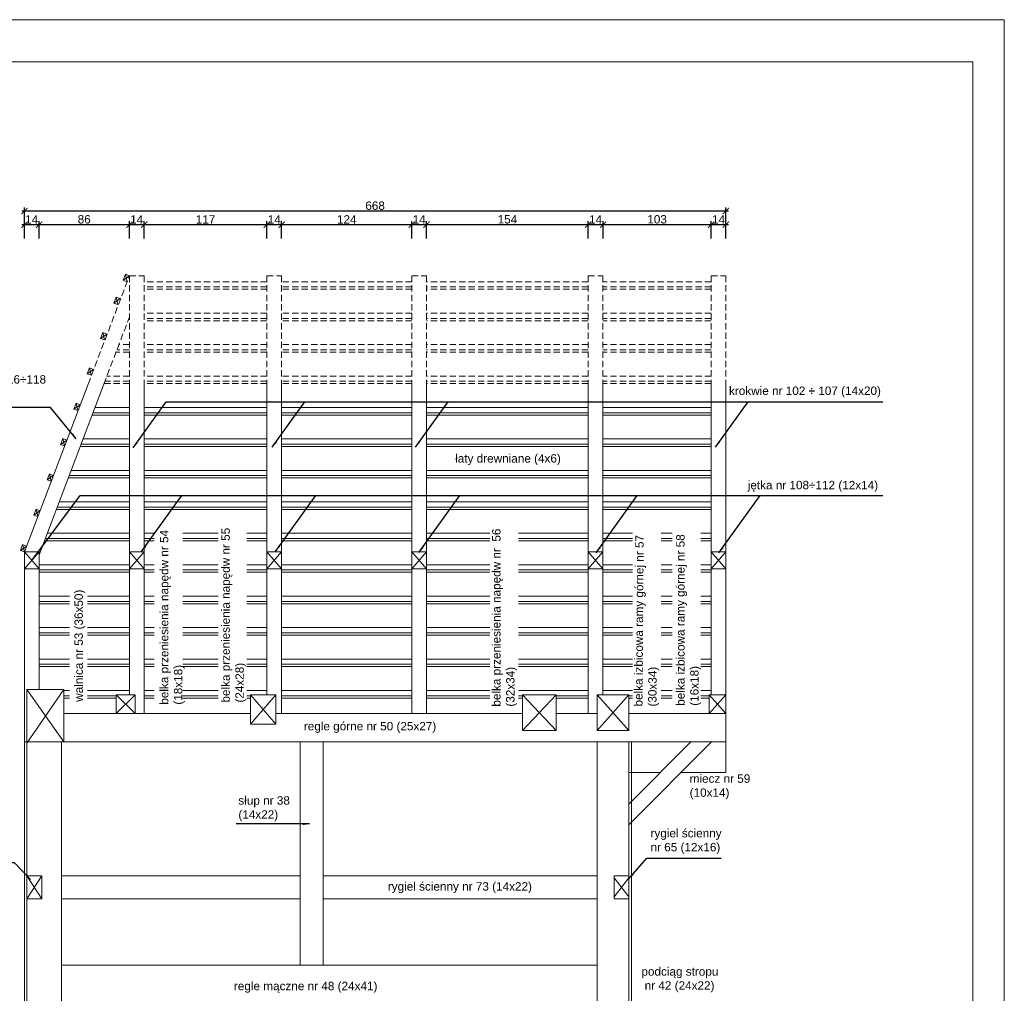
# Model space of a CAD drawing. Header units: millimetres. Extents: x -80660 to 263001, y 590205 to 619905.
# Tile 40 of 64: x 105695 to 115070, y 610629 to 619905. Entities that reach past the tile are written whole.
import ezdxf

# ---------------------------------------------------------------- set-up
doc = ezdxf.new("R2010")
doc.units = ezdxf.units.MM
doc.linetypes.add('DASHEDX2', pattern=[1.5, 1, -0.5])
doc.layers.add('l.c.9', color=3, linetype='Continuous', lineweight=9)
doc.layers.add('l.k.k. 5', color=4, linetype='DASHEDX2', lineweight=5)
doc.styles.add('styl1', font='arial.ttf')
doc.dimstyles.new('stefan', dxfattribs={"dimtxt": 80, "dimasz": 60, "dimexe": 35, "dimexo": 0, "dimgap": 10, "dimtad": 1, "dimdec": 1, "dimlfac": 0.1, "dimtxsty": 'styl1', "dimblk": 'ARCHTICK', "dimcen": 2.5, "dimdle": 25, "dimadec": 0, "dimazin": 0, "dimtfac": 1, "dimtdec": 1, "dimtmove": 0, "dimatfit": 3, "dimfxl": 1, "dimarcsym": 0})

# ---------------------------------------------------------------- blocks, each defined once
blk = doc.blocks.new('_ArchTick')
at = {"color": 0, "const_width": 0.15}
blk.add_lwpolyline([(-0.5, -0.5), (0.5, 0.5)], dxfattribs=at)
blk = doc.blocks.new('*D861')
at = {"layer": 'Defpoints', "color": 0}
for p in [(108188.9, 617951.4), (108188.9, 617820.9), (109428.9, 617820.9)]:
    blk.add_point(p, dxfattribs=at)
at = {"layer": 'l.c.9', "color": 0, "lineweight": -2}
for p, q in [((108188.9, 617820.9), (108188.9, 617986.4)), ((109428.9, 617820.9), (109428.9, 617986.4)), ((109453.9, 617951.4), (108163.9, 617951.4))]:
    blk.add_line(p, q, dxfattribs=at)
at = {"layer": 'l.c.9', "color": 0, "lineweight": -2, "xscale": 60, "yscale": 60, "zscale": 60, "rotation": 180}
blk.add_blockref('_ArchTick', (108188.9, 617951.4), dxfattribs=at)
at = {"layer": 'l.c.9', "color": 0, "lineweight": -2, "xscale": 60, "yscale": 60, "zscale": 60}
blk.add_blockref('_ArchTick', (109428.9, 617951.4), dxfattribs=at)
at = {"layer": 'l.c.9', "color": 0, "insert": (108808.9, 618001.6), "char_height": 80, "attachment_point": 5, "style": 'styl1'}
blk.add_mtext('124', dxfattribs=at)
blk = doc.blocks.new('*D855')
at = {"layer": 'Defpoints', "color": 0}
for p in [(105738.9, 618081.4), (105738.9, 617951.4), (112418.9, 617951.4)]:
    blk.add_point(p, dxfattribs=at)
at = {"layer": 'l.c.9', "color": 0, "lineweight": -2}
for p, q in [((112443.9, 618081.4), (105713.9, 618081.4)), ((105738.9, 617951.4), (105738.9, 618116.4)), ((112418.9, 617951.4), (112418.9, 618116.4))]:
    blk.add_line(p, q, dxfattribs=at)
at = {"layer": 'l.c.9', "color": 0, "lineweight": -2, "xscale": 60, "yscale": 60, "zscale": 60, "rotation": 180}
blk.add_blockref('_ArchTick', (105738.9, 618081.4), dxfattribs=at)
at = {"layer": 'l.c.9', "color": 0, "lineweight": -2, "xscale": 60, "yscale": 60, "zscale": 60}
blk.add_blockref('_ArchTick', (112418.9, 618081.4), dxfattribs=at)
at = {"layer": 'l.c.9', "color": 0, "insert": (109078.9, 618132.3), "char_height": 80, "attachment_point": 5, "style": 'styl1'}
blk.add_mtext('668', dxfattribs=at)
blk = doc.blocks.new('*D860')
at = {"layer": 'Defpoints', "color": 0}
for p in [(109428.9, 617951.4), (109428.9, 617820.9), (109568.9, 617820.9)]:
    blk.add_point(p, dxfattribs=at)
at = {"layer": 'l.c.9', "color": 0, "lineweight": -2}
for p, q in [((109428.9, 617820.9), (109428.9, 617986.4)), ((109568.9, 617820.9), (109568.9, 617986.4)), ((109593.9, 617951.4), (109403.9, 617951.4))]:
    blk.add_line(p, q, dxfattribs=at)
at = {"layer": 'l.c.9', "color": 0, "lineweight": -2, "xscale": 60, "yscale": 60, "zscale": 60, "rotation": 180}
blk.add_blockref('_ArchTick', (109428.9, 617951.4), dxfattribs=at)
at = {"layer": 'l.c.9', "color": 0, "lineweight": -2, "xscale": 60, "yscale": 60, "zscale": 60}
blk.add_blockref('_ArchTick', (109568.9, 617951.4), dxfattribs=at)
at = {"layer": 'l.c.9', "color": 0, "insert": (109498.9, 618001.6), "char_height": 80, "attachment_point": 5, "style": 'styl1'}
blk.add_mtext('14', dxfattribs=at)
blk = doc.blocks.new('*D859')
at = {"layer": 'Defpoints', "color": 0}
for p in [(109568.9, 617951.4), (109568.9, 617820.9), (111108.9, 617820.9)]:
    blk.add_point(p, dxfattribs=at)
at = {"layer": 'l.c.9', "color": 0, "lineweight": -2}
for p, q in [((109568.9, 617820.9), (109568.9, 617986.4)), ((111108.9, 617820.9), (111108.9, 617986.4)), ((111133.9, 617951.4), (109543.9, 617951.4))]:
    blk.add_line(p, q, dxfattribs=at)
at = {"layer": 'l.c.9', "color": 0, "lineweight": -2, "xscale": 60, "yscale": 60, "zscale": 60, "rotation": 180}
blk.add_blockref('_ArchTick', (109568.9, 617951.4), dxfattribs=at)
at = {"layer": 'l.c.9', "color": 0, "lineweight": -2, "xscale": 60, "yscale": 60, "zscale": 60}
blk.add_blockref('_ArchTick', (111108.9, 617951.4), dxfattribs=at)
at = {"layer": 'l.c.9', "color": 0, "insert": (110338.9, 618002.3), "char_height": 80, "attachment_point": 5, "style": 'styl1'}
blk.add_mtext('154', dxfattribs=at)
blk = doc.blocks.new('*D858')
at = {"layer": 'Defpoints', "color": 0}
for p in [(111108.9, 617951.4), (111108.9, 617820.9), (111248.9, 617820.9)]:
    blk.add_point(p, dxfattribs=at)
at = {"layer": 'l.c.9', "color": 0, "lineweight": -2}
for p, q in [((111108.9, 617820.9), (111108.9, 617986.4)), ((111248.9, 617820.9), (111248.9, 617986.4)), ((111273.9, 617951.4), (111083.9, 617951.4))]:
    blk.add_line(p, q, dxfattribs=at)
at = {"layer": 'l.c.9', "color": 0, "lineweight": -2, "xscale": 60, "yscale": 60, "zscale": 60, "rotation": 180}
blk.add_blockref('_ArchTick', (111108.9, 617951.4), dxfattribs=at)
at = {"layer": 'l.c.9', "color": 0, "lineweight": -2, "xscale": 60, "yscale": 60, "zscale": 60}
blk.add_blockref('_ArchTick', (111248.9, 617951.4), dxfattribs=at)
at = {"layer": 'l.c.9', "color": 0, "insert": (111178.9, 618001.6), "char_height": 80, "attachment_point": 5, "style": 'styl1'}
blk.add_mtext('14', dxfattribs=at)
blk = doc.blocks.new('*D857')
at = {"layer": 'Defpoints', "color": 0}
for p in [(111248.9, 617951.4), (111248.9, 617820.9), (112278.9, 617820.9)]:
    blk.add_point(p, dxfattribs=at)
at = {"layer": 'l.c.9', "color": 0, "lineweight": -2}
for p, q in [((111248.9, 617820.9), (111248.9, 617986.4)), ((112278.9, 617820.9), (112278.9, 617986.4)), ((112303.9, 617951.4), (111223.9, 617951.4))]:
    blk.add_line(p, q, dxfattribs=at)
at = {"layer": 'l.c.9', "color": 0, "lineweight": -2, "xscale": 60, "yscale": 60, "zscale": 60, "rotation": 180}
blk.add_blockref('_ArchTick', (111248.9, 617951.4), dxfattribs=at)
at = {"layer": 'l.c.9', "color": 0, "lineweight": -2, "xscale": 60, "yscale": 60, "zscale": 60}
blk.add_blockref('_ArchTick', (112278.9, 617951.4), dxfattribs=at)
at = {"layer": 'l.c.9', "color": 0, "insert": (111763.9, 618002.3), "char_height": 80, "attachment_point": 5, "style": 'styl1'}
blk.add_mtext('103', dxfattribs=at)
blk = doc.blocks.new('*D856')
at = {"layer": 'Defpoints', "color": 0}
for p in [(112278.9, 617951.4), (112278.9, 617820.9), (112418.9, 617820.9)]:
    blk.add_point(p, dxfattribs=at)
at = {"layer": 'l.c.9', "color": 0, "lineweight": -2}
for p, q in [((112278.9, 617820.9), (112278.9, 617986.4)), ((112418.9, 617820.9), (112418.9, 617986.4)), ((112443.9, 617951.4), (112253.9, 617951.4))]:
    blk.add_line(p, q, dxfattribs=at)
at = {"layer": 'l.c.9', "color": 0, "lineweight": -2, "xscale": 60, "yscale": 60, "zscale": 60, "rotation": 180}
blk.add_blockref('_ArchTick', (112278.9, 617951.4), dxfattribs=at)
at = {"layer": 'l.c.9', "color": 0, "lineweight": -2, "xscale": 60, "yscale": 60, "zscale": 60}
blk.add_blockref('_ArchTick', (112418.9, 617951.4), dxfattribs=at)
at = {"layer": 'l.c.9', "color": 0, "insert": (112348.9, 618001.6), "char_height": 80, "attachment_point": 5, "style": 'styl1'}
blk.add_mtext('14', dxfattribs=at)
blk = doc.blocks.new('*D866')
at = {"layer": 'Defpoints', "color": 0}
for p in [(105738.9, 617951.4), (105738.9, 617820.9), (105878.9, 617820.9)]:
    blk.add_point(p, dxfattribs=at)
at = {"layer": 'l.c.9', "color": 0, "lineweight": -2}
for p, q in [((105738.9, 617820.9), (105738.9, 617986.4)), ((105878.9, 617820.9), (105878.9, 617986.4)), ((105903.9, 617951.4), (105713.9, 617951.4))]:
    blk.add_line(p, q, dxfattribs=at)
at = {"layer": 'l.c.9', "color": 0, "lineweight": -2, "xscale": 60, "yscale": 60, "zscale": 60, "rotation": 180}
blk.add_blockref('_ArchTick', (105738.9, 617951.4), dxfattribs=at)
at = {"layer": 'l.c.9', "color": 0, "lineweight": -2, "xscale": 60, "yscale": 60, "zscale": 60}
blk.add_blockref('_ArchTick', (105878.9, 617951.4), dxfattribs=at)
at = {"layer": 'l.c.9', "color": 0, "insert": (105808.9, 618001.6), "char_height": 80, "attachment_point": 5, "style": 'styl1'}
blk.add_mtext('14', dxfattribs=at)
blk = doc.blocks.new('*D865')
at = {"layer": 'Defpoints', "color": 0}
for p in [(105878.9, 617951.4), (105878.9, 617820.9), (106738.9, 617820.9)]:
    blk.add_point(p, dxfattribs=at)
at = {"layer": 'l.c.9', "color": 0, "lineweight": -2}
for p, q in [((105878.9, 617820.9), (105878.9, 617986.4)), ((106738.9, 617820.9), (106738.9, 617986.4)), ((106763.9, 617951.4), (105853.9, 617951.4))]:
    blk.add_line(p, q, dxfattribs=at)
at = {"layer": 'l.c.9', "color": 0, "lineweight": -2, "xscale": 60, "yscale": 60, "zscale": 60, "rotation": 180}
blk.add_blockref('_ArchTick', (105878.9, 617951.4), dxfattribs=at)
at = {"layer": 'l.c.9', "color": 0, "lineweight": -2, "xscale": 60, "yscale": 60, "zscale": 60}
blk.add_blockref('_ArchTick', (106738.9, 617951.4), dxfattribs=at)
at = {"layer": 'l.c.9', "color": 0, "insert": (106308.9, 618002.3), "char_height": 80, "attachment_point": 5, "style": 'styl1'}
blk.add_mtext('86', dxfattribs=at)
blk = doc.blocks.new('*D864')
at = {"layer": 'Defpoints', "color": 0}
for p in [(106738.9, 617951.4), (106738.9, 617820.9), (106878.9, 617820.9)]:
    blk.add_point(p, dxfattribs=at)
at = {"layer": 'l.c.9', "color": 0, "lineweight": -2}
for p, q in [((106738.9, 617820.9), (106738.9, 617986.4)), ((106878.9, 617820.9), (106878.9, 617986.4)), ((106903.9, 617951.4), (106713.9, 617951.4))]:
    blk.add_line(p, q, dxfattribs=at)
at = {"layer": 'l.c.9', "color": 0, "lineweight": -2, "xscale": 60, "yscale": 60, "zscale": 60, "rotation": 180}
blk.add_blockref('_ArchTick', (106738.9, 617951.4), dxfattribs=at)
at = {"layer": 'l.c.9', "color": 0, "lineweight": -2, "xscale": 60, "yscale": 60, "zscale": 60}
blk.add_blockref('_ArchTick', (106878.9, 617951.4), dxfattribs=at)
at = {"layer": 'l.c.9', "color": 0, "insert": (106808.9, 618001.6), "char_height": 80, "attachment_point": 5, "style": 'styl1'}
blk.add_mtext('14', dxfattribs=at)
blk = doc.blocks.new('*D863')
at = {"layer": 'Defpoints', "color": 0}
for p in [(106878.9, 617951.4), (106878.9, 617820.9), (108048.9, 617820.9)]:
    blk.add_point(p, dxfattribs=at)
at = {"layer": 'l.c.9', "color": 0, "lineweight": -2}
for p, q in [((106878.9, 617820.9), (106878.9, 617986.4)), ((108048.9, 617820.9), (108048.9, 617986.4)), ((108073.9, 617951.4), (106853.9, 617951.4))]:
    blk.add_line(p, q, dxfattribs=at)
at = {"layer": 'l.c.9', "color": 0, "lineweight": -2, "xscale": 60, "yscale": 60, "zscale": 60, "rotation": 180}
blk.add_blockref('_ArchTick', (106878.9, 617951.4), dxfattribs=at)
at = {"layer": 'l.c.9', "color": 0, "lineweight": -2, "xscale": 60, "yscale": 60, "zscale": 60}
blk.add_blockref('_ArchTick', (108048.9, 617951.4), dxfattribs=at)
at = {"layer": 'l.c.9', "color": 0, "insert": (107463.9, 618001.6), "char_height": 80, "attachment_point": 5, "style": 'styl1'}
blk.add_mtext('117', dxfattribs=at)
blk = doc.blocks.new('*D862')
at = {"layer": 'Defpoints', "color": 0}
for p in [(108048.9, 617951.4), (108048.9, 617820.9), (108188.9, 617820.9)]:
    blk.add_point(p, dxfattribs=at)
at = {"layer": 'l.c.9', "color": 0, "lineweight": -2}
for p, q in [((108048.9, 617820.9), (108048.9, 617986.4)), ((108188.9, 617820.9), (108188.9, 617986.4)), ((108213.9, 617951.4), (108023.9, 617951.4))]:
    blk.add_line(p, q, dxfattribs=at)
at = {"layer": 'l.c.9', "color": 0, "lineweight": -2, "xscale": 60, "yscale": 60, "zscale": 60, "rotation": 180}
blk.add_blockref('_ArchTick', (108048.9, 617951.4), dxfattribs=at)
at = {"layer": 'l.c.9', "color": 0, "lineweight": -2, "xscale": 60, "yscale": 60, "zscale": 60}
blk.add_blockref('_ArchTick', (108188.9, 617951.4), dxfattribs=at)
at = {"layer": 'l.c.9', "color": 0, "insert": (108118.9, 618001.6), "char_height": 80, "attachment_point": 5, "style": 'styl1'}
blk.add_mtext('14', dxfattribs=at)

msp = doc.modelspace()

# ---------------------------------------------------------------- linework, layer by layer
at = {"layer": 'l.c.9', "color": 0}
for p, q in [((115070.23, 619904.52), (100220.22, 619904.52)), ((115070.23, 619904.52), (115070.23, 598904.52)), ((114770.23, 619504.52), (102220.22, 619504.52)), ((114770.23, 619504.52), (114770.23, 599204.52)), ((106680.23, 617422.43), (106701.44, 617478.56)), ((106738.85, 617464.42), (106680.23, 617422.43)), ((106680.23, 617422.43), (106717.65, 617408.29)), ((106717.65, 617408.29), (106701.44, 617478.56)), ((106701.44, 617478.56), (106738.85, 617464.42)), ((106592.19, 617204.8), (106613.4, 617260.93)), ((106650.82, 617246.79), (106592.19, 617204.8)), ((106592.19, 617204.8), (106629.61, 617190.66)), ((106629.61, 617190.66), (106613.4, 617260.93)), ((106613.4, 617260.93), (106650.82, 617246.79)), ((106464.94, 616868.04), (106486.15, 616924.17)), ((106502.36, 616853.9), (106486.15, 616924.17)), ((106486.15, 616924.17), (106523.57, 616910.03)), ((106523.57, 616910.03), (106464.94, 616868.04)), ((106464.94, 616868.04), (106502.36, 616853.9)), ((106337.69, 616531.28), (106358.9, 616587.41)), ((106396.32, 616573.27), (106337.69, 616531.28)), ((106375.11, 616517.14), (106358.9, 616587.41)), ((106358.9, 616587.41), (106396.32, 616573.27)), ((106337.69, 616531.28), (106375.11, 616517.14)), ((105738.85, 614833.35), (106347.07, 616433.6)), ((105878.85, 614807.64), (106496.84, 616433.6)), ((106738.85, 616433.6), (106738.85, 613473.35)), ((106878.85, 616433.6), (106878.85, 613293.35)), ((108048.85, 616433.6), (108048.85, 613473.35)), ((108188.85, 616433.6), (108188.85, 613293.35)), ((109428.85, 616433.6), (109428.85, 613293.35)), ((109568.85, 616433.6), (109568.85, 613293.35)), ((111108.85, 616433.6), (111108.85, 613293.35)), ((111248.85, 616433.6), (111248.85, 613473.35)), ((112278.85, 616433.6), (112278.85, 613473.35)), ((112418.85, 616433.6), (112418.85, 612732.11)), ((106210.44, 616194.52), (106231.65, 616250.65)), ((106269.07, 616236.51), (106210.44, 616194.52)), ((106210.44, 616194.52), (106247.86, 616180.38)), ((106247.86, 616180.38), (106231.65, 616250.65)), ((106231.65, 616250.65), (106269.07, 616236.51)), ((106738.85, 616209.73), (106411.75, 616209.73)), ((108048.85, 616209.73), (106878.85, 616209.73)), ((109428.85, 616209.73), (108188.85, 616209.73)), ((111108.85, 616209.73), (109568.85, 616209.73)), ((112278.85, 616209.73), (111248.85, 616209.73)), ((106738.85, 616137.62), (106384.34, 616137.62)), ((106738.85, 616159.81), (106392.78, 616159.81)), ((108048.85, 616159.81), (106878.85, 616159.81)), ((108048.85, 616137.62), (106878.85, 616137.62)), ((109428.85, 616159.81), (108188.85, 616159.81)), ((109428.85, 616137.62), (108188.85, 616137.62)), ((111108.85, 616159.81), (109568.85, 616159.81)), ((111108.85, 616137.62), (109568.85, 616137.62)), ((112278.85, 616159.81), (111248.85, 616159.81)), ((112278.85, 616137.62), (111248.85, 616137.62)), ((106083.19, 615857.76), (106104.4, 615913.89)), ((106141.82, 615899.75), (106083.19, 615857.76)), ((106120.61, 615843.62), (106104.4, 615913.89)), ((106104.4, 615913.89), (106141.82, 615899.75)), ((106738.85, 615910.23), (106297.92, 615910.23)), ((108048.85, 615910.23), (106878.85, 615910.23)), ((109428.85, 615910.23), (108188.85, 615910.23)), ((111108.85, 615910.23), (109568.85, 615910.23)), ((112278.85, 615910.23), (111248.85, 615910.23)), ((106083.19, 615857.76), (106120.61, 615843.62)), ((106738.85, 615838.11), (106270.51, 615838.11)), ((106738.85, 615860.31), (106278.95, 615860.31)), ((108048.85, 615860.31), (106878.85, 615860.31)), ((108048.85, 615838.11), (106878.85, 615838.11)), ((109428.85, 615860.31), (108188.85, 615860.31)), ((109428.85, 615838.11), (108188.85, 615838.11)), ((111108.85, 615860.31), (109568.85, 615860.31)), ((111108.85, 615838.11), (109568.85, 615838.11)), ((112278.85, 615860.31), (111248.85, 615860.31)), ((112278.85, 615838.11), (111248.85, 615838.11)), ((106738.85, 615610.72), (106184.08, 615610.72)), ((108048.85, 615610.72), (106878.85, 615610.72)), ((109428.85, 615610.72), (108188.85, 615610.72)), ((111108.85, 615610.72), (109568.85, 615610.72)), ((112278.85, 615610.72), (111248.85, 615610.72)), ((105955.94, 615521), (105977.15, 615577.13)), ((106014.56, 615562.99), (105955.94, 615521)), ((105955.94, 615521), (105993.36, 615506.87)), ((105993.36, 615506.87), (105977.15, 615577.13)), ((105977.15, 615577.13), (106014.56, 615562.99)), ((106738.85, 615538.61), (106156.68, 615538.61)), ((106738.85, 615560.8), (106165.11, 615560.8)), ((108048.85, 615560.8), (106878.85, 615560.8)), ((108048.85, 615538.61), (106878.85, 615538.61)), ((109428.85, 615560.8), (108188.85, 615560.8)), ((109428.85, 615538.61), (108188.85, 615538.61)), ((111108.85, 615560.8), (109568.85, 615560.8)), ((111108.85, 615538.61), (109568.85, 615538.61)), ((112278.85, 615560.8), (111248.85, 615560.8)), ((112278.85, 615538.61), (111248.85, 615538.61)), ((105828.69, 615184.24), (105849.9, 615240.37)), ((105866.11, 615170.11), (105849.9, 615240.37)), ((105849.9, 615240.37), (105887.31, 615226.23)), ((106738.85, 615239.11), (106042.84, 615239.11)), ((106738.85, 615261.3), (106051.28, 615261.3)), ((106738.85, 615311.22), (106070.25, 615311.22)), ((108048.85, 615311.22), (106878.85, 615311.22)), ((108048.85, 615261.3), (106878.85, 615261.3)), ((108048.85, 615239.11), (106878.85, 615239.11)), ((109428.85, 615311.22), (108188.85, 615311.22)), ((109428.85, 615261.3), (108188.85, 615261.3)), ((109428.85, 615239.11), (108188.85, 615239.11)), ((111108.85, 615311.22), (109568.85, 615311.22)), ((111108.85, 615261.3), (109568.85, 615261.3)), ((111108.85, 615239.11), (109568.85, 615239.11)), ((112278.85, 615311.22), (111248.85, 615311.22)), ((112278.85, 615261.3), (111248.85, 615261.3)), ((112278.85, 615239.11), (111248.85, 615239.11)), ((105887.31, 615226.23), (105828.69, 615184.24)), ((105828.69, 615184.24), (105866.11, 615170.11)), ((106738.85, 614961.8), (105937.45, 614961.8)), ((106738.85, 615011.71), (105956.42, 615011.71)), ((106974.87, 615011.71), (106878.85, 615011.71)), ((106974.87, 614961.8), (106878.85, 614961.8)), ((107584.54, 615011.71), (107248.51, 615011.71)), ((107584.54, 614961.8), (107248.51, 614961.8)), ((108048.85, 615011.71), (107858.19, 615011.71)), ((108048.85, 614961.8), (107858.19, 614961.8)), ((109428.85, 615011.71), (108188.85, 615011.71)), ((109428.85, 614961.8), (108188.85, 614961.8)), ((110169.96, 615011.71), (109568.85, 615011.71)), ((110169.96, 614961.8), (109568.85, 614961.8)), ((111108.85, 615011.71), (110443.61, 615011.71)), ((111108.85, 614961.8), (110443.61, 614961.8)), ((111528.58, 615011.71), (111248.85, 615011.71)), ((111528.58, 614961.8), (111248.85, 614961.8)), ((111907.84, 615011.71), (111802.22, 615011.71)), ((111907.84, 614961.8), (111802.22, 614961.8)), ((112278.85, 615011.71), (112181.48, 615011.71)), ((112278.85, 614961.8), (112181.48, 614961.8)), ((105701.44, 614847.48), (105722.64, 614903.61)), ((105760.06, 614889.47), (105701.44, 614847.48)), ((105738.85, 614833.35), (105722.64, 614903.61)), ((105722.64, 614903.61), (105760.06, 614889.47)), ((106738.85, 614939.6), (105929.01, 614939.6)), ((106974.87, 614939.6), (106878.85, 614939.6)), ((107584.54, 614939.6), (107248.51, 614939.6)), ((108048.85, 614939.6), (107858.19, 614939.6)), ((109428.85, 614939.6), (108188.85, 614939.6)), ((110169.96, 614939.6), (109568.85, 614939.6)), ((111108.85, 614939.6), (110443.61, 614939.6)), ((111528.58, 614939.6), (111248.85, 614939.6)), ((111907.84, 614939.6), (111802.22, 614939.6)), ((112278.85, 614939.6), (112181.48, 614939.6)), ((105701.44, 614847.48), (105738.85, 614833.35)), ((105738.85, 613023.35), (105738.85, 614833.35)), ((105878.85, 614833.35), (105738.85, 614833.35)), ((105878.85, 614833.35), (105738.85, 614673.35)), ((105878.85, 614673.35), (105738.85, 614833.35)), ((105878.85, 614833.35), (105878.85, 613523.35)), ((106878.85, 614833.35), (106738.85, 614833.35)), ((106878.85, 614833.35), (106738.85, 614673.35)), ((106878.85, 614673.35), (106738.85, 614833.35)), ((108188.85, 614833.35), (108048.85, 614833.35)), ((108188.85, 614673.35), (108048.85, 614833.35)), ((108188.85, 614833.35), (108048.85, 614673.35)), ((109568.85, 614833.35), (109428.85, 614833.35)), ((109568.85, 614833.35), (109428.85, 614673.35)), ((109428.85, 614833.35), (109568.85, 614673.35)), ((111248.85, 614833.35), (111108.85, 614833.35)), ((111108.85, 614833.35), (111248.85, 614673.35)), ((111248.85, 614833.35), (111108.85, 614673.35)), ((112418.85, 614833.35), (112278.85, 614833.35)), ((112278.85, 614833.35), (112418.85, 614673.35)), ((112418.85, 614833.35), (112278.85, 614673.35)), ((105878.85, 614673.35), (105738.85, 614673.35)), ((106738.85, 614712.21), (105878.85, 614712.21)), ((106878.85, 614673.35), (106738.85, 614673.35)), ((106974.87, 614712.21), (106878.85, 614712.21)), ((107584.54, 614712.21), (107248.51, 614712.21)), ((108048.85, 614712.21), (107858.19, 614712.21)), ((108188.85, 614673.35), (108048.85, 614673.35)), ((109428.85, 614712.21), (108188.85, 614712.21)), ((109568.85, 614673.35), (109428.85, 614673.35)), ((110169.96, 614712.21), (109568.85, 614712.21)), ((111108.85, 614712.21), (110443.61, 614712.21)), ((111248.85, 614673.35), (111108.85, 614673.35)), ((111528.58, 614712.21), (111248.85, 614712.21)), ((111907.84, 614712.21), (111802.22, 614712.21)), ((112278.85, 614712.21), (112181.48, 614712.21)), ((112418.85, 614673.35), (112278.85, 614673.35)), ((106738.85, 614662.29), (105878.85, 614662.29)), ((106738.85, 614640.1), (105878.85, 614640.1)), ((106974.87, 614662.29), (106878.85, 614662.29)), ((106974.87, 614640.1), (106878.85, 614640.1)), ((107584.54, 614662.29), (107248.51, 614662.29)), ((107584.54, 614640.1), (107248.51, 614640.1)), ((108048.85, 614662.29), (107858.19, 614662.29)), ((108048.85, 614640.1), (107858.19, 614640.1)), ((109428.85, 614662.29), (108188.85, 614662.29)), ((109428.85, 614640.1), (108188.85, 614640.1)), ((110169.96, 614662.29), (109568.85, 614662.29)), ((110169.96, 614640.1), (109568.85, 614640.1)), ((111108.85, 614662.29), (110443.61, 614662.29)), ((111108.85, 614640.1), (110443.61, 614640.1)), ((111528.58, 614662.29), (111248.85, 614662.29)), ((111528.58, 614640.1), (111248.85, 614640.1)), ((111907.84, 614662.29), (111802.22, 614662.29)), ((111907.84, 614640.1), (111802.22, 614640.1)), ((112278.85, 614662.29), (112181.48, 614662.29)), ((112278.85, 614640.1), (112181.48, 614640.1)), ((106168.31, 614412.71), (105878.85, 614412.71)), ((106738.85, 614412.71), (106341.14, 614412.71)), ((106974.87, 614412.71), (106878.85, 614412.71)), ((107584.54, 614412.71), (107248.51, 614412.71)), ((108048.85, 614412.71), (107858.19, 614412.71)), ((109428.85, 614412.71), (108188.85, 614412.71)), ((110169.96, 614412.71), (109568.85, 614412.71)), ((111108.85, 614412.71), (110443.61, 614412.71)), ((111528.58, 614412.71), (111248.85, 614412.71)), ((111907.84, 614412.71), (111802.22, 614412.71)), ((112278.85, 614412.71), (112181.48, 614412.71)), ((106168.31, 614362.79), (105878.85, 614362.79)), ((106168.31, 614340.6), (105878.85, 614340.6)), ((106738.85, 614362.79), (106341.14, 614362.79)), ((106738.85, 614340.6), (106341.14, 614340.6)), ((106974.87, 614362.79), (106878.85, 614362.79)), ((106974.87, 614340.6), (106878.85, 614340.6)), ((107584.54, 614362.79), (107248.51, 614362.79)), ((107584.54, 614340.6), (107248.51, 614340.6)), ((108048.85, 614362.79), (107858.19, 614362.79)), ((108048.85, 614340.6), (107858.19, 614340.6)), ((109428.85, 614362.79), (108188.85, 614362.79)), ((109428.85, 614340.6), (108188.85, 614340.6)), ((110169.96, 614362.79), (109568.85, 614362.79)), ((110169.96, 614340.6), (109568.85, 614340.6)), ((111108.85, 614362.79), (110443.61, 614362.79)), ((111108.85, 614340.6), (110443.61, 614340.6)), ((111528.58, 614362.79), (111248.85, 614362.79)), ((111528.58, 614340.6), (111248.85, 614340.6)), ((111907.84, 614362.79), (111802.22, 614362.79)), ((111907.84, 614340.6), (111802.22, 614340.6)), ((112278.85, 614362.79), (112181.48, 614362.79)), ((112278.85, 614340.6), (112181.48, 614340.6)), ((106168.31, 614113.2), (105878.85, 614113.2)), ((106738.85, 614113.2), (106341.14, 614113.2)), ((106974.87, 614113.2), (106878.85, 614113.2)), ((107584.54, 614113.2), (107248.51, 614113.2)), ((108048.85, 614113.2), (107858.19, 614113.2)), ((109428.85, 614113.2), (108188.85, 614113.2)), ((110169.96, 614113.2), (109568.85, 614113.2)), ((111108.85, 614113.2), (110443.61, 614113.2)), ((111528.58, 614113.2), (111248.85, 614113.2)), ((111907.84, 614113.2), (111802.22, 614113.2)), ((112278.85, 614113.2), (112181.48, 614113.2)), ((106168.31, 614063.29), (105878.85, 614063.29)), ((106168.31, 614041.09), (105878.85, 614041.09)), ((106738.85, 614063.29), (106341.14, 614063.29)), ((106738.85, 614041.09), (106341.14, 614041.09)), ((106974.87, 614063.29), (106878.85, 614063.29)), ((106974.87, 614041.09), (106878.85, 614041.09)), ((107584.54, 614063.29), (107248.51, 614063.29)), ((107584.54, 614041.09), (107248.51, 614041.09)), ((108048.85, 614063.29), (107858.19, 614063.29)), ((108048.85, 614041.09), (107858.19, 614041.09)), ((109428.85, 614063.29), (108188.85, 614063.29)), ((109428.85, 614041.09), (108188.85, 614041.09)), ((110169.96, 614063.29), (109568.85, 614063.29)), ((110169.96, 614041.09), (109568.85, 614041.09)), ((111108.85, 614063.29), (110443.61, 614063.29)), ((111108.85, 614041.09), (110443.61, 614041.09)), ((111528.58, 614063.29), (111248.85, 614063.29)), ((111528.58, 614041.09), (111248.85, 614041.09)), ((111907.84, 614063.29), (111802.22, 614063.29)), ((111907.84, 614041.09), (111802.22, 614041.09)), ((112278.85, 614063.29), (112181.48, 614063.29)), ((112278.85, 614041.09), (112181.48, 614041.09)), ((106168.31, 613813.7), (105878.85, 613813.7)), ((106168.31, 613763.78), (105878.85, 613763.78)), ((106168.31, 613741.59), (105878.85, 613741.59)), ((106738.85, 613813.7), (106341.14, 613813.7)), ((106738.85, 613763.78), (106341.14, 613763.78)), ((106738.85, 613741.59), (106341.14, 613741.59)), ((106974.87, 613813.7), (106878.85, 613813.7)), ((106974.87, 613763.78), (106878.85, 613763.78)), ((106974.87, 613741.59), (106878.85, 613741.59)), ((107584.54, 613813.7), (107248.51, 613813.7)), ((107584.54, 613763.78), (107248.51, 613763.78)), ((107584.54, 613741.59), (107248.51, 613741.59)), ((108048.85, 613813.7), (107858.19, 613813.7)), ((108048.85, 613763.78), (107858.19, 613763.78)), ((108048.85, 613741.59), (107858.19, 613741.59)), ((109428.85, 613813.7), (108188.85, 613813.7)), ((109428.85, 613763.78), (108188.85, 613763.78)), ((109428.85, 613741.59), (108188.85, 613741.59)), ((110169.96, 613813.7), (109568.85, 613813.7)), ((110169.96, 613763.78), (109568.85, 613763.78)), ((110169.96, 613741.59), (109568.85, 613741.59)), ((111108.85, 613813.7), (110443.61, 613813.7)), ((111108.85, 613763.78), (110443.61, 613763.78)), ((111108.85, 613741.59), (110443.61, 613741.59)), ((111528.58, 613813.7), (111248.85, 613813.7)), ((111528.58, 613763.78), (111248.85, 613763.78)), ((111528.58, 613741.59), (111248.85, 613741.59)), ((111907.84, 613813.7), (111802.22, 613813.7)), ((111907.84, 613763.78), (111802.22, 613763.78)), ((111907.84, 613741.59), (111802.22, 613741.59)), ((112278.85, 613813.7), (112181.48, 613813.7)), ((112278.85, 613763.78), (112181.48, 613763.78)), ((112278.85, 613741.59), (112181.48, 613741.59)), ((105763.85, 613523.35), (106113.85, 613523.35)), ((106113.85, 613523.35), (105763.85, 613013.35)), ((105763.85, 613523.35), (106113.85, 613023.35)), ((105763.85, 604268.35), (105763.85, 613523.35)), ((106113.85, 613523.35), (106113.85, 613023.35)), ((106168.31, 613514.2), (106113.85, 613514.2)), ((106168.31, 613464.28), (106113.85, 613464.28)), ((106738.85, 613514.2), (106341.14, 613514.2)), ((106613.85, 613464.28), (106341.14, 613464.28)), ((106793.85, 613473.35), (106613.85, 613293.35)), ((106613.85, 613473.35), (106793.85, 613293.35)), ((106613.85, 613473.35), (106793.85, 613473.35)), ((106613.85, 613473.35), (106613.85, 613293.35)), ((106793.85, 613473.35), (106793.85, 613293.35)), ((106974.87, 613514.2), (106878.85, 613514.2)), ((106974.87, 613464.28), (106878.85, 613464.28)), ((107584.54, 613514.2), (107248.51, 613514.2)), ((107584.54, 613464.28), (107248.51, 613464.28)), ((108048.85, 613514.2), (107858.19, 613514.2)), ((107893.85, 613464.28), (107858.19, 613464.28)), ((107893.85, 613193.35), (107893.85, 613473.35)), ((108133.85, 613193.35), (107893.85, 613473.35)), ((108133.85, 613473.35), (107893.85, 613193.35)), ((107893.85, 613473.35), (108133.85, 613473.35)), ((108133.85, 613193.35), (108133.85, 613473.35)), ((109428.85, 613514.2), (108188.85, 613514.2)), ((109428.85, 613464.28), (108188.85, 613464.28)), ((110169.96, 613514.2), (109568.85, 613514.2)), ((110169.96, 613464.28), (109568.85, 613464.28)), ((111108.85, 613514.2), (110443.61, 613514.2)), ((110483.85, 613464.28), (110443.61, 613464.28)), ((110483.85, 613473.35), (110803.85, 613473.35)), ((110763.85, 613473.35), (110483.85, 613473.35)), ((110803.85, 613473.35), (110483.85, 613133.35)), ((110483.85, 613473.35), (110803.85, 613133.35)), ((110483.85, 613473.35), (110483.85, 613133.35)), ((110803.85, 613473.35), (110803.85, 613133.35)), ((111108.85, 613464.28), (110803.85, 613464.28)), ((111193.85, 613473.35), (111493.85, 613473.35)), ((111193.85, 613473.35), (111193.85, 613133.35)), ((111493.85, 613473.35), (111193.85, 613133.35)), ((111193.85, 613473.35), (111493.85, 613133.35)), ((111528.58, 613514.2), (111248.85, 613514.2)), ((111468.85, 613473.35), (111358.85, 613473.35)), ((111493.85, 613473.35), (111493.85, 613133.35)), ((111528.58, 613464.28), (111493.85, 613464.28)), ((111907.84, 613514.2), (111802.22, 613514.2)), ((111907.84, 613464.28), (111802.22, 613464.28)), ((112278.85, 613514.2), (112181.48, 613514.2)), ((112258.85, 613464.28), (112181.48, 613464.28)), ((112258.85, 613473.35), (112258.85, 613293.35)), ((112258.85, 613473.35), (112418.85, 613473.35)), ((112258.85, 613473.35), (112418.85, 613293.35)), ((112258.85, 613293.35), (112418.85, 613473.35)), ((106168.31, 613442.09), (106113.85, 613442.09)), ((106613.85, 613442.09), (106341.14, 613442.09)), ((106974.87, 613442.09), (106878.85, 613442.09)), ((107584.54, 613442.09), (107248.51, 613442.09)), ((107893.85, 613442.09), (107858.19, 613442.09)), ((109428.85, 613442.09), (108188.85, 613442.09)), ((110169.96, 613442.09), (109568.85, 613442.09)), ((110483.85, 613442.09), (110443.61, 613442.09)), ((111108.85, 613442.09), (110803.85, 613442.09)), ((111528.58, 613442.09), (111493.85, 613442.09)), ((111907.84, 613442.09), (111802.22, 613442.09)), ((112258.85, 613442.09), (112181.48, 613442.09)), ((106113.85, 613293.35), (107893.85, 613293.35)), ((108133.85, 613293.35), (110483.85, 613293.35)), ((110803.85, 613293.35), (111193.85, 613293.35)), ((111493.85, 613293.35), (112418.85, 613293.35)), ((107893.85, 613193.35), (108133.85, 613193.35)), ((110803.85, 613133.35), (110483.85, 613133.35)), ((111193.85, 613133.35), (111493.85, 613133.35)), ((105738.85, 613023.35), (112418.85, 613023.35)), ((105738.85, 613023.35), (105738.85, 604208.35)), ((106093.85, 613023.35), (106093.85, 608168.35)), ((108363.85, 610898.35), (108363.85, 613023.35)), ((108583.85, 610898.35), (108583.85, 613023.35)), ((111193.85, 604268.35), (111193.85, 613023.35)), ((111493.85, 613023.35), (111493.85, 607976.35)), ((111493.85, 612234.26), (112282.94, 613023.35)), ((111493.85, 612432.25), (112084.95, 613023.35)), ((111518.85, 613023.35), (111518.85, 607976.35)), ((111793.71, 612732.11), (111493.85, 612732.11)), ((112418.85, 612732.11), (111991.7, 612732.11)), ((105903.85, 611528.35), (105763.85, 611748.35)), ((105903.85, 611748.35), (105763.85, 611528.35)), ((105903.85, 611748.35), (105763.85, 611748.35)), ((105903.85, 611528.35), (105903.85, 611748.35)), ((108363.85, 611748.35), (106093.85, 611748.35)), ((111193.85, 611748.35), (108583.85, 611748.35)), ((111493.85, 611748.35), (111353.85, 611748.35)), ((111353.85, 611528.35), (111353.85, 611748.35)), ((111493.85, 611548.35), (111353.85, 611728.35)), ((111493.85, 611728.35), (111353.85, 611548.35)), ((105903.85, 611528.35), (105763.85, 611528.35)), ((108363.85, 611528.35), (106093.85, 611528.35)), ((111193.85, 611528.35), (108583.85, 611528.35)), ((111493.85, 611528.35), (111353.85, 611528.35)), ((111193.85, 610898.35), (106093.85, 610898.35))]:
    msp.add_line(p, q, dxfattribs=at)
at = {"layer": 'l.k.k. 5', "color": 0, "ltscale": 60}
for p, q in [((106347.07, 616433.6), (106738.85, 617464.42)), ((106738.85, 617464.42), (106738.85, 616433.6)), ((106738.85, 617464.42), (106878.85, 617464.42)), ((106878.85, 617464.42), (106878.85, 616433.6)), ((108048.85, 617407.74), (106878.85, 617407.74)), ((108048.85, 617464.42), (108188.85, 617464.42)), ((108048.85, 617464.42), (108048.85, 616433.6)), ((108188.85, 617464.42), (108188.85, 616433.6)), ((109428.85, 617407.74), (108188.85, 617407.74)), ((109428.85, 617464.42), (109568.85, 617464.42)), ((109428.85, 617464.42), (109428.85, 616433.6)), ((109568.85, 617464.42), (109568.85, 616433.6)), ((111108.85, 617407.74), (109568.85, 617407.74)), ((111108.85, 617464.42), (111248.85, 617464.42)), ((111108.85, 617464.42), (111108.85, 616433.6)), ((111248.85, 617464.42), (111248.85, 616433.6)), ((112278.85, 617407.74), (111248.85, 617407.74)), ((112278.85, 617464.42), (112418.85, 617464.42)), ((112278.85, 617464.42), (112278.85, 616433.6)), ((112418.85, 617464.42), (112418.85, 616433.6)), ((108048.85, 617357.83), (106878.85, 617357.83)), ((108048.85, 617335.63), (106878.85, 617335.63)), ((109428.85, 617357.83), (108188.85, 617357.83)), ((109428.85, 617335.63), (108188.85, 617335.63)), ((111108.85, 617357.83), (109568.85, 617357.83)), ((111108.85, 617335.63), (109568.85, 617335.63)), ((112278.85, 617357.83), (111248.85, 617357.83)), ((112278.85, 617335.63), (111248.85, 617335.63)), ((106496.84, 616433.6), (106738.85, 617070.36)), ((108048.85, 617108.24), (106878.85, 617108.24)), ((108048.85, 617058.32), (106878.85, 617058.32)), ((108048.85, 617036.13), (106878.85, 617036.13)), ((109428.85, 617108.24), (108188.85, 617108.24)), ((109428.85, 617058.32), (108188.85, 617058.32)), ((109428.85, 617036.13), (108188.85, 617036.13)), ((111108.85, 617108.24), (109568.85, 617108.24)), ((111108.85, 617058.32), (109568.85, 617058.32)), ((111108.85, 617036.13), (109568.85, 617036.13)), ((112278.85, 617108.24), (111248.85, 617108.24)), ((112278.85, 617058.32), (111248.85, 617058.32)), ((112278.85, 617036.13), (111248.85, 617036.13)), ((106738.85, 616736.62), (106612.01, 616736.62)), ((106738.85, 616758.82), (106620.44, 616758.82)), ((106738.85, 616808.74), (106639.42, 616808.74)), ((108048.85, 616808.74), (106878.85, 616808.74)), ((108048.85, 616758.82), (106878.85, 616758.82)), ((108048.85, 616736.62), (106878.85, 616736.62)), ((109428.85, 616808.74), (108188.85, 616808.74)), ((109428.85, 616758.82), (108188.85, 616758.82)), ((109428.85, 616736.62), (108188.85, 616736.62)), ((111108.85, 616808.74), (109568.85, 616808.74)), ((111108.85, 616758.82), (109568.85, 616758.82)), ((111108.85, 616736.62), (109568.85, 616736.62)), ((112278.85, 616808.74), (111248.85, 616808.74)), ((112278.85, 616758.82), (111248.85, 616758.82)), ((112278.85, 616736.62), (111248.85, 616736.62)), ((106738.85, 616459.31), (106506.61, 616459.31)), ((106738.85, 616509.23), (106525.58, 616509.23)), ((108048.85, 616509.23), (106878.85, 616509.23)), ((108048.85, 616459.31), (106878.85, 616459.31)), ((109428.85, 616509.23), (108188.85, 616509.23)), ((109428.85, 616459.31), (108188.85, 616459.31)), ((111108.85, 616509.23), (109568.85, 616509.23)), ((111108.85, 616459.31), (109568.85, 616459.31)), ((112278.85, 616509.23), (111248.85, 616509.23)), ((112278.85, 616459.31), (111248.85, 616459.31)), ((106738.85, 616437.12), (106498.18, 616437.12)), ((108048.85, 616437.12), (106878.85, 616437.12)), ((109428.85, 616437.12), (108188.85, 616437.12)), ((111108.85, 616437.12), (109568.85, 616437.12)), ((112278.85, 616437.12), (111248.85, 616437.12))]:
    msp.add_line(p, q, dxfattribs=at)

# ---------------------------------------------------------------- texts
at = {"layer": 'l.c.9', "color": 0, "char_height": 80, "width": 2924.252, "attachment_point": 1}
for s, insert in [('{\\fArial|b0|i0|c238|p34;wymian nr 116\\fArial|b0|i0|c238|p32;÷118 \\P\\fArial|b0|i0|c238|p34;(16x16)}', (104970.99, 616517.44)), ('{\\fArial|b0|i0|c238|p34;krokwie nr 102 \\fArial Rounded MT Bold|b0|i0|c0|p32;÷\\fArial|b0|i0|c238|p34; 107 (14x20)}', (112448.94, 616409.3)), ('{\\fArial|b0|i0|c238|p34;łaty drewniane (4x6)}', (109841.22, 615765.08)), ('{\\fArial|b0|i0|c238|p34;jętka nr 108\\fArial|b0|i0|c238|p32;÷112 \\fArial|b0|i0|c238|p34;(12x14)}', (112626.98, 615510.66)), ('{\\fArial|b0|i0|c238|p34;regle górne nr 50 (25x27)}', (108400.31, 613214.11)), ('{\\fArial|b0|i0|c238|p34;miecz nr 59\\P(10x14)}', (112074, 612714.56)), ('{\\fArial|b0|i0|c238|p34; \\Psłup nr 38\\P(14x22)}', (107776.78, 612639.34)), ('{\\fArial|b0|i0|c238|p34;rygiel ścienny \\Pnr 65 (12x16)}', (111701.35, 612194.83)), ('{\\fArial|b0|i0|c238|p34;rygiel ścienny nr 73 (14x22)}', (109199.76, 611687.43)), ('{\\fArial|b0|i0|c238|p34;podciąg stropu\\P nr 42 (24x22)}', (111614.64, 610876.95)), ('{\\fArial|b0|i0|c238|p34;regle mączne nr 48 (24x41)}', (107734.5, 610738.45))]:
    msp.add_mtext(s, dxfattribs=dict(at, insert=insert))
for s, insert, rotation in [('{\\fArial|b0|i0|c238|p34;belka przeniesienia napędw nr 54\\P(18x18)}', (107029.82, 613378.68), 90), ('{\\fArial|b0|i0|c238|p34;belka przeniesienia napędw nr 55 \\P(24x28)}', (107614.97, 613398.61), 90), ('{\\fArial|b0|i0|c238|p34;belka przeniesienia napędw nr  56 \\P(32x34)}', (110193.04, 613359.97), 90), ('{\\fArial|b0|i0|c238|p34;belka izbicowa ramy górnej nr 57 \\P(30x34)}', (111544.89, 613362.25), 89.595196), ('{\\fArial|b0|i0|c238|p34;belka izbicowa ramy górnej nr 58 \\P(16x18)}', (111945.88, 613368.26), 90), ('{\\fArial|b0|i0|c238|p34;\\Pwalnica nr 53 (36x50)}', (106082.52, 613406.12), 90)]:
    msp.add_mtext(s, dxfattribs=dict(at, insert=insert, rotation=rotation))

# ---------------------------------------------------------------- dimensions: what is measured, and where the dimension line sits
at = {"layer": 'l.c.9', "color": 0}
for base, p1, p2, picture, middle in [((105738.85, 618081.45), (112418.85, 617951.45), (105738.85, 617951.45), '*D855', (109078.85, 618132.29)), ((112278.85, 617951.45), (112418.85, 617820.87), (112278.85, 617820.87), '*D856', (112348.85, 618001.61))]:
    dim = msp.add_linear_dim(base=base, p1=p1, p2=p2, angle=180, dimstyle='stefan', dxfattribs=at)
    dim.commit()
    dim.dimension.update_dxf_attribs({"geometry": picture, "text_midpoint": middle})
for base, p1, p2, picture, middle in [((105738.85, 617951.45), (105878.85, 617820.87), (105738.85, 617820.87), '*D866', (105808.85, 618001.61)), ((105878.85, 617951.45), (106738.85, 617820.87), (105878.85, 617820.87), '*D865', (106308.85, 618002.29)), ((106738.85, 617951.45), (106878.85, 617820.87), (106738.85, 617820.87), '*D864', (106808.85, 618001.61)), ((106878.85, 617951.45), (108048.85, 617820.87), (106878.85, 617820.87), '*D863', (107463.85, 618001.61)), ((108048.85, 617951.45), (108188.85, 617820.87), (108048.85, 617820.87), '*D862', (108118.85, 618001.61)), ((108188.85, 617951.45), (109428.85, 617820.87), (108188.85, 617820.87), '*D861', (108808.85, 618001.61)), ((109428.85, 617951.45), (109568.85, 617820.87), (109428.85, 617820.87), '*D860', (109498.85, 618001.61)), ((109568.85, 617951.45), (111108.85, 617820.87), (109568.85, 617820.87), '*D859', (110338.85, 618002.29)), ((111108.85, 617951.45), (111248.85, 617820.87), (111108.85, 617820.87), '*D858', (111178.85, 618001.61)), ((111248.85, 617951.45), (112278.85, 617820.87), (111248.85, 617820.87), '*D857', (111763.85, 618002.32))]:
    dim = msp.add_linear_dim(base=base, p1=p1, p2=p2, angle=180, dimstyle='stefan', override={"dimtmove": 1}, dxfattribs=at)
    dim.commit()
    dim.dimension.update_dxf_attribs({"geometry": picture, "text_midpoint": middle})

# ---------------------------------------------------------------- leaders
for points in [[(106233.67, 615910.23), (105987.06, 616210.35), (104980.9, 616210.35)], [(106774.74, 615826.99), (107088.99, 616264.51), (113912.24, 616264.52)], [(108098.93, 615832.26), (108409.4, 616264.51)], [(109463.51, 615832.26), (109773.98, 616264.51)], [(112320.2, 615832.26), (112630.67, 616264.51)], [(105808.85, 614753.35), (106270.55, 615371.03), (113912.24, 615371.03)], [(106855.81, 614838.62), (107238.22, 615371.03)], [(108130.82, 614838.62), (108513.23, 615371.03)], [(109496.66, 614829.51), (109885.61, 615371.03)], [(111183.41, 614826.19), (111574.75, 615371.03)], [(112353.41, 614826.19), (112744.75, 615371.03)], [(108452.58, 612241.91), (107756.96, 612241.91)], [(105798.12, 611712.41), (105646.3, 611871.56), (104903.49, 611871.56)], [(111493.85, 611718.35), (111667.18, 611916.43), (112374.85, 611916.43)]]:
    msp.add_leader(points, dimstyle='stefan', override={"dimgap": 10, "dimtad": 0}, dxfattribs=at)

doc.saveas('drawing.dxf')
